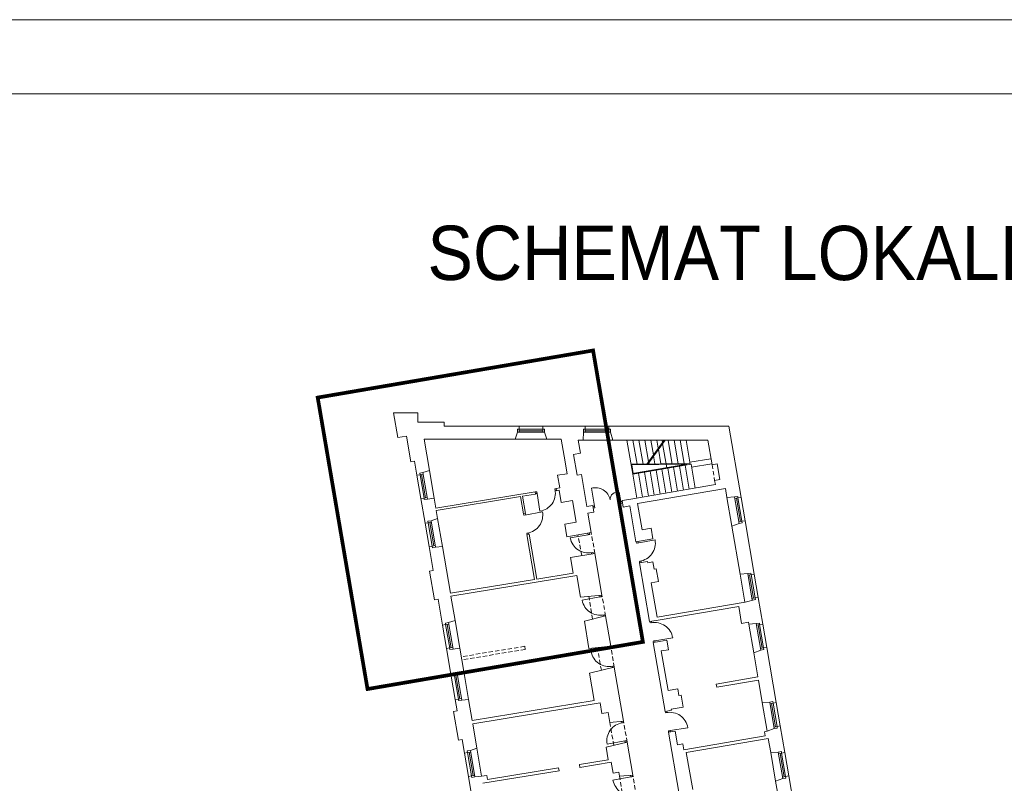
# Model space of a CAD drawing. Header units: centimetres. Extents: x 695802 to 711011, y 25963 to 44188.
# Tile 143 of 157: x 701234 to 701467, y 40582 to 40762. Entities that reach past the tile are written whole.
import ezdxf

# ---------------------------------------------------------------- set-up
doc = ezdxf.new("R2010")
doc.units = ezdxf.units.CM
doc.linetypes.add('DASHED', pattern=[19.05, 12.7, -6.35])
for name, color, linetype, lineweight in [('Drzwi i okna', 51, 'Continuous', 9), ('Opis', 102, 'Continuous', 9), ('Przekrojowa', 253, 'Continuous', 25), ('Ramka', 255, 'Continuous', 9), ('S3_obrys zakresu', 1, 'Continuous', 5), ('Widokowa', 140, 'Continuous', 9)]:
    doc.layers.add(name, color=color, linetype=linetype, lineweight=lineweight)
doc.layers.add('Obrys powierzchni', color=50, linetype='Continuous', lineweight=9, plot=False)
doc.styles.add('ARIELCE', font='arial.ttf', dxfattribs={"width": 0.9})

# ---------------------------------------------------------------- blocks, each defined once
blk = doc.blocks.new('zw$2918')
at = {"layer": 'Drzwi i okna', "color": 0, "lineweight": 0}
for p, q in [((763.4, -360), (769.2, -359.1)), ((764.8, -368.9), (763.4, -360)), ((764.7, -367.9), (770.3, -367)), ((950.2, -441.6), (936.3, -357.3)), ((677.6, -373.9), (670.5, -375.1)), ((671.9, -383), (678.9, -381.8)), ((679, -382.8), (677.6, -373.9)), ((678.9, -381.8), (692.5, -466.2)), ((1076.8, -429.8), (1067.9, -376)), ((950.2, -441.6), (943.7, -442.7)), ((951.7, -450.5), (945.2, -451.6)), ((950.2, -441.6), (951.7, -450.5)), ((1075.3, -420.9), (1081.8, -419.8)), ((1075.3, -420.9), (1076.8, -429.8)), ((1076.8, -429.8), (1083.3, -428.7)), ((615.9, -484.8), (614.8, -478.3)), ((624.8, -483.3), (615.9, -484.8)), ((620.3, -484.1), (704.4, -468.5)), ((623.8, -483.5), (622.7, -477)), ((639.5, -569), (630.7, -570.5)), ((630.7, -570.5), (631.8, -576.8)), ((639.7, -575.5), (638.6, -569.1)), ((920.3, -577.2), (836.2, -592.7)), ((919, -570.3), (920.3, -577.2)), ((919.3, -577.4), (928.1, -575.7)), ((928.1, -575.7), (926.8, -568.6)), ((1153.2, -616.9), (1237.4, -602)), ((1148.8, -617.6), (1147.7, -611.1)), ((1157.7, -616.2), (1148.8, -617.6)), ((1156.7, -616.3), (1155.6, -609.8)), ((935, -662.8), (943.9, -661.2)), ((936, -662.7), (937, -668.3)), ((943.9, -661.2), (944.9, -667)), ((1171.8, -701.9), (1162.9, -703.4)), ((1162.9, -703.4), (1164, -709.8)), ((1171.8, -708.5), (1170.8, -702.1)), ((976.6, -872), (892.5, -887.5)), ((975.4, -865.1), (976.6, -872)), ((975.6, -872.2), (984.5, -870.6)), ((984.5, -870.6), (983.2, -863.5)), ((991.4, -957.7), (1000.2, -956.1)), ((992.3, -957.5), (993.4, -963.1)), ((1000.2, -956.1), (1001.3, -961.8)), ((1214.4, -995), (1213.3, -988.5)), ((1223.3, -993.5), (1214.4, -995)), ((1222.3, -993.7), (1221.2, -987.2)), ((1236.4, -1079.4), (1320.8, -1065.5)), ((1018.1, -1114.5), (934, -1130)), ((1016.6, -1106.5), (1018.1, -1114.5)), ((1017.1, -1114.7), (1026, -1113.1)), ((1026, -1113.1), (1024.7, -1106)), ((1237.4, -1079.3), (1228.5, -1080.7)), ((1228.5, -1080.7), (1229.6, -1087.1)), ((1237.5, -1085.8), (1236.4, -1079.4)), ((1032.8, -1200.2), (1041.7, -1198.5)), ((1033.8, -1200), (1035, -1206.3)), ((1041.7, -1198.5), (1042.8, -1204.4)), ((1286.2, -1419.9), (1285.2, -1413.4)), ((1295.1, -1418.5), (1286.2, -1419.9)), ((1294.1, -1418.6), (1293, -1412.1)), ((1079.3, -1467.8), (1078.1, -1461.3)), ((1078.3, -1468), (1087.1, -1466.4)), ((1087.1, -1466.4), (1086.1, -1460.7)), ((1308.2, -1504.4), (1392.6, -1490.5)), ((1309.2, -1504.2), (1300.4, -1505.7)), ((1300.4, -1505.7), (1301.4, -1512.1)), ((1309.3, -1510.8), (1308.2, -1504.4)), ((1094.6, -1553.4), (1010.4, -1568.4)), ((1093.6, -1553.5), (1102.4, -1552)), ((1095.9, -1561.1), (1094.6, -1553.4)), ((1102.4, -1552), (1103.7, -1559.1)), ((1122.3, -1723.7), (1038.2, -1739.1)), ((1120.8, -1715.6), (1122.3, -1723.7)), ((1121.3, -1723.8), (1130.1, -1722.2)), ((1130.1, -1722.2), (1128.8, -1714.9))]:
    blk.add_line(p, q, dxfattribs=at)
at = {"layer": 'Drzwi i okna', "color": 0, "lineweight": 0, "ltscale": 1.6}
for centre, radius, start, end in [((678.9, -380.6), 86.7, 279.0709, 10.6815), ((954.4, -427), 72.1, 11.9188, 104.5567), ((1059.5, -409.7), 34.7, 75.9366, 184.1291), ((619.1, -484.5), 86.7, 278.9985, 10.6091), ((921.5, -577.1), 86.7, 190.2929, 281.9036), ((1152, -617.3), 86.7, 278.5629, 10.1735), ((977.9, -872), 86.7, 190.2929, 281.9036), ((1235.2, -1079.4), 86.7, 9.2331, 100.8437), ((1019.4, -1114.5), 86.7, 190.2929, 281.9036), ((1307, -1504.4), 86.7, 9.2331, 100.8437), ((1095.7, -1553), 86.7, 98.6519, 190.2626), ((1123.5, -1723.6), 86.7, 190.2929, 281.9036)]:
    blk.add_arc(centre, radius, start, end, dxfattribs=at)
at = {"layer": 'Drzwi i okna', "color": 0, "lineweight": 0}
for centre, start, end in [((755.5, -366), 187.546, 190.8446), ((621.9, -492.7), 278.1438, 281.4424), ((937.8, -653.4), 98.7681, 102.0666), ((1154.7, -625.5), 277.7082, 281.0068), ((994.1, -948.3), 98.7681, 102.0666), ((1035.6, -1190.7), 98.7681, 102.0666), ((1220.4, -1002.9), 277.7082, 281.0068), ((1292.2, -1427.9), 277.7082, 281.0068), ((1084.2, -1475.9), 278.4889, 281.7875), ((1139.7, -1799.9), 98.7681, 102.0666)]:
    blk.add_arc(centre, 78.2, start, end, dxfattribs=at)
at = {"layer": 'Przekrojowa', "color": 0, "lineweight": 0, "ltscale": 1.6}
for p, q in [((20.1, -117.3), (0, 0)), ((0, 0), (115, 0)), ((115, 0), (115, -45)), ((115, -45), (239, -45)), ((239, -45), (239, -63)), ((239, -63), (594, -63)), ((575.7, -125), (586.2, -92.8)), ((706, -63), (907, -63)), ((724.3, -125), (713.8, -92.8)), ((896.4, -129.9), (899.2, -92.8)), ((1019, -63), (1586.8, -63)), ((1038.1, -129.9), (1026.8, -92.8)), ((1644.6, -401), (1586.8, -63)), ((60.2, -110.4), (20.1, -117.3)), ((81.1, -232.8), (60.2, -110.4)), ((575.7, -125), (143.8, -125)), ((143.8, -125), (169.2, -273.1)), ((792.8, -125), (724.3, -125)), ((792.8, -125), (806.6, -205.4)), ((884.5, -192.1), (873.9, -129.9)), ((873.9, -129.9), (896.4, -129.9)), ((1038.1, -129.9), (1048.7, -129.9)), ((1048.7, -129.9), (1487.3, -129.9)), ((1506.9, -246.1), (1487.3, -129.9)), ((98.9, -229.8), (81.1, -232.8)), ((110.2, -295.8), (98.9, -229.8)), ((820.8, -288.6), (806.6, -205.4)), ((852, -197.7), (884.5, -192.1)), ((868.8, -296.3), (852, -197.7)), ((169.2, -273.1), (138.2, -283.2)), ((1531.7, -241.8), (1506.9, -246.1)), ((1531.7, -241.8), (1544.4, -315.9)), ((820.8, -288.6), (776, -296.3)), ((786.2, -356.1), (776, -296.3)), ((888.5, -292.9), (868.8, -296.3)), ((888.5, -292.9), (914.4, -444.3)), ((1544.4, -315.9), (1519.4, -320.2)), ((1522.7, -340.3), (1519.4, -320.2)), ((786.2, -356.1), (769.2, -358.9)), ((769.2, -358.9), (770.9, -369)), ((782.8, -367), (770.9, -369)), ((792.5, -424.2), (782.8, -367)), ((1570.5, -359.3), (1154.5, -430.4)), ((1522.7, -340.3), (1231.6, -390.1)), ((1577.8, -400.7), (1570.5, -359.3)), ((149.1, -523.5), (129, -406.2)), ((191.8, -405.2), (159.6, -408.7)), ((191.8, -405.2), (199.8, -452.3)), ((670.5, -375.1), (199.8, -452.3)), ((600.2, -397), (201.5, -462.3)), ((614.1, -478.4), (600.2, -397)), ((672.2, -385.2), (610.1, -395.3)), ((624, -476.8), (610.1, -395.3)), ((670.5, -375.1), (672.2, -385.2)), ((846.8, -414.9), (792.5, -424.2)), ((864.5, -518.4), (846.8, -414.9)), ((914.4, -444.3), (906.1, -395.8)), ((1112.7, -410.4), (1081.1, -415.8)), ((1081.1, -415.8), (1086.3, -446.4)), ((1231.6, -390.1), (1112.7, -410.4)), ((1577.8, -400.7), (1613.9, -398.4)), ((201.5, -462.3), (208.1, -500.8)), ((943.1, -439.4), (914.4, -444.3)), ((943.1, -439.4), (948.3, -470)), ((1117.9, -441), (1086.3, -446.4)), ((1117.9, -441), (1147.1, -611.2)), ((1154.5, -430.4), (1175.6, -553.6)), ((208.1, -500.8), (177.1, -510.9)), ((624, -476.8), (614.1, -478.4)), ((948.3, -470), (919.7, -474.9)), ((935.4, -567.2), (919.7, -474.9)), ((1706.6, -763.8), (1663.4, -511.4)), ((864.5, -518.4), (810.2, -527.7)), ((820.4, -586.8), (810.2, -527.7)), ((1175.6, -553.6), (1218.5, -546.3)), ((1218.5, -546.3), (1227.3, -597.5)), ((1600.9, -536.9), (1635.4, -524.1)), ((1600.9, -536.9), (1639.6, -763.5)), ((640.8, -575.3), (631, -576.9)), ((667.3, -789.3), (631, -576.9)), ((677.2, -787.7), (640.8, -575.3)), ((935.4, -567.2), (820.4, -586.8)), ((1147.1, -611.2), (1227.3, -597.5)), ((168, -633.9), (187.4, -747.3)), ((230.7, -632.9), (198.5, -636.4)), ((230.7, -632.9), (268.6, -854.6)), ((952.3, -665.7), (837.2, -685.4)), ((849.8, -759.3), (837.2, -685.4)), ((986, -863), (952.3, -665.7)), ((1201.3, -703.4), (1164, -709.8)), ((1164, -709.8), (1211.7, -988.7)), ((1202.4, -709.9), (1201.3, -703.4)), ((1226.8, -705.7), (1202.4, -709.9)), ((1232.8, -740.6), (1226.8, -705.7)), ((1242.7, -738.9), (1232.8, -740.6)), ((1253, -799.1), (1242.7, -738.9)), ((187.4, -747.3), (169.6, -750.3)), ((192.7, -885.4), (169.6, -750.3)), ((667.3, -789.3), (268.6, -854.6)), ((867.8, -770.8), (271, -868.7)), ((849.8, -759.3), (677.2, -787.7)), ((867.8, -770.8), (885.2, -872.3)), ((1639.6, -763.5), (1676, -761.1)), ((1182.4, -817.2), (1182.4, -817.2)), ((1219.4, -804.8), (1253, -799.1)), ((1247.4, -967.4), (1219.4, -804.8)), ((210.4, -882.3), (192.7, -885.4)), ((231.5, -1005.5), (210.4, -882.3)), ((271, -868.7), (290.5, -982.8)), ((986, -863), (885.2, -872.3)), ((1725.5, -874.2), (1747, -1000.4)), ((1242.1, -983.5), (1633.1, -916.7)), ((1663.3, -896.3), (1247.4, -967.4)), ((1646.8, -996.7), (1633.1, -916.7)), ((1002.9, -961.6), (902.6, -986)), ((1027.5, -1105.5), (1002.9, -961.6)), ((290.5, -982.8), (259.5, -992.9)), ((902.6, -986), (924.6, -1115)), ((1211.7, -988.7), (1242.1, -983.5)), ((1646.8, -996.7), (1679.4, -991.1)), ((1681, -1001), (1679.4, -991.1)), ((1681, -1001), (1716.4, -997.7)), ((272.8, -1247), (250.4, -1115.9)), ((313.1, -1114.9), (280.9, -1118.4)), ((313.1, -1114.9), (331.8, -1224.3)), ((1027.5, -1105.5), (924.6, -1115)), ((1228.6, -1087.3), (1259, -1082.1)), ((1228.6, -1087.3), (1248.8, -1083.8)), ((1228.6, -1087.3), (1284.5, -1413.5)), ((1259, -1082.1), (1293.5, -1076.2)), ((1293.5, -1076.2), (1301.3, -1121.5)), ((1810.6, -1372), (1765.9, -1110.8)), ((1266.8, -1127.4), (1301.3, -1121.5)), ((1266.8, -1127.4), (1298.9, -1314.7)), ((1704.1, -1135.7), (1737.9, -1123.4)), ((1723.7, -1250.3), (1704.1, -1135.7)), ((328.7, -1206.3), (331.8, -1224.3)), ((1044.3, -1204), (926.5, -1232.8)), ((1088.2, -1460.3), (1044.3, -1204)), ((331.8, -1224.3), (300.8, -1234.4)), ((926.5, -1232.8), (948.4, -1361.1)), ((1723.7, -1250.3), (1526.9, -1284)), ((1526.9, -1284), (1529.3, -1298.8)), ((1529.3, -1298.8), (1726.2, -1265.1)), ((1744.4, -1371.7), (1726.2, -1265.1)), ((1298.9, -1314.7), (1345.2, -1306.8)), ((1345.2, -1306.8), (1350.6, -1338.3)), ((1350.6, -1338.3), (1360.5, -1336.6)), ((1360.5, -1336.6), (1370.3, -1393.8)), ((291.7, -1357.4), (300.8, -1410.7)), ((354.4, -1356.4), (322.2, -1359.9)), ((354.4, -1356.4), (371.4, -1455.7)), ((948.4, -1361.1), (371.4, -1455.7)), ((977.1, -1372.9), (374.1, -1471.7)), ((985.8, -1424), (977.1, -1372.9)), ((1314.1, -1403.4), (1370.3, -1393.8)), ((1744.4, -1371.7), (1780, -1369.3)), ((300.8, -1410.7), (283, -1413.7)), ((306.3, -1549.7), (283, -1413.7)), ((985.8, -1424), (1015.4, -1419)), ((1023.5, -1466.3), (1015.4, -1419)), ((1284.5, -1413.5), (1314.9, -1408.3)), ((1314.1, -1403.4), (1314.9, -1408.3)), ((394, -1588), (374.1, -1471.7)), ((1088.2, -1460.3), (1023.5, -1466.3)), ((1851, -1608.5), (1829.5, -1482.4)), ((1301.4, -1512.1), (1331.8, -1506.9)), ((1301.4, -1512.1), (1349.9, -1795)), ((1331.8, -1506.9), (1342.8, -1571)), ((1373.3, -1595.2), (1759.2, -1529.2)), ((1755.8, -1509.6), (1767.7, -1507.6)), ((1759.2, -1529.2), (1755.8, -1509.6)), ((1767.7, -1507.6), (1801.4, -1495)), ((324, -1546.7), (306.3, -1549.7)), ((335, -1610.7), (324, -1546.7)), ((1105, -1558.9), (1005.9, -1583.1)), ((1005.9, -1583.1), (1016, -1642.1)), ((1131.6, -1714.6), (1105, -1558.9)), ((1342.8, -1571), (1368.4, -1566.6)), ((1368.4, -1566.6), (1373.3, -1595.2)), ((1385.2, -1607.3), (1773.4, -1541)), ((1784.9, -1608.2), (1773.4, -1541)), ((394, -1588), (363, -1598.1)), ((1385.2, -1607.3), (1415.4, -1783.7)), ((1784.9, -1608.2), (1820.4, -1605.9)), ((1016, -1642.1), (879.6, -1664.5)), ((879.6, -1664.5), (882, -1678.3)), ((1030.2, -1654), (882, -1678.3)), ((1039, -1705.1), (1030.2, -1654)), ((375.3, -1846.3), (353.9, -1721.1)), ((416.6, -1720.1), (384.4, -1723.7)), ((416.6, -1720.1), (441.3, -1716.1)), ((783.3, -1694.4), (422.3, -1753.6)), ((441.3, -1716.1), (444.6, -1735.8)), ((780.9, -1680.6), (444.6, -1735.8)), ((780.9, -1680.6), (783.3, -1694.4)), ((1039, -1705.1), (1065.6, -1700.6)), ((1069, -1720.4), (1065.6, -1700.6)), ((1131.6, -1714.6), (1069, -1720.4)), ((1907.2, -1936.8), (1869.9, -1718.9)), ((1808.1, -1744.1), (1841.9, -1731.6)), ((1834, -1895.8), (1808.1, -1744.1))]:
    blk.add_line(p, q, dxfattribs=at)
at = {"layer": 'Przekrojowa', "color": 0, "lineweight": 0}
for p, q in [((586.2, -92.8), (586.2, -78)), ((586.2, -78), (594, -78)), ((594, -78), (594, -63)), ((594, -63), (594, -78)), ((706, -78), (706, -63)), ((706, -63), (706, -78)), ((713.8, -78), (706, -78)), ((713.8, -92.8), (713.8, -78)), ((899.2, -92.8), (899.2, -78)), ((899.2, -78), (907, -78)), ((907, -78), (907, -63)), ((907, -63), (907, -78)), ((1019, -78), (1019, -63)), ((1019, -63), (1019, -78)), ((1026.8, -78), (1019, -78)), ((1026.8, -92.8), (1026.8, -78)), ((124.9, -293.3), (110.2, -295.8)), ((110.2, -295.8), (124.9, -293.3)), ((138.2, -283.2), (123.6, -285.7)), ((123.6, -285.7), (124.9, -293.3)), ((143.8, -403.7), (129, -406.2)), ((129, -406.2), (143.8, -403.7)), ((145.1, -411.4), (143.8, -403.7)), ((159.7, -408.9), (145.1, -411.4)), ((1613.9, -398.4), (1628.5, -395.9)), ((1628.5, -395.9), (1629.8, -403.6)), ((1629.8, -403.6), (1644.6, -401)), ((1644.6, -401), (1629.8, -403.6)), ((177.1, -510.9), (162.5, -513.3)), ((1648.7, -513.9), (1663.4, -511.4)), ((1663.4, -511.4), (1648.7, -513.9)), ((163.8, -521), (149.1, -523.5)), ((149.1, -523.5), (163.8, -521)), ((162.5, -513.3), (163.8, -521)), ((1635.4, -524.1), (1650, -521.6)), ((1650, -521.6), (1648.7, -513.9)), ((182.7, -631.4), (168, -633.9)), ((168, -633.9), (182.7, -631.4)), ((184, -639.1), (182.7, -631.4)), ((198.6, -636.6), (184, -639.1)), ((1676, -761.1), (1690.5, -758.6)), ((1690.5, -758.6), (1691.9, -766.3)), ((1691.9, -766.3), (1706.6, -763.8)), ((1706.6, -763.8), (1691.9, -766.3)), ((1663.3, -896.3), (1712, -884.4)), ((1710.7, -876.7), (1725.5, -874.2)), ((1725.5, -874.2), (1710.7, -876.7)), ((1712, -884.4), (1710.7, -876.7)), ((246.2, -1003), (231.5, -1005.5)), ((231.5, -1005.5), (246.2, -1003)), ((259.5, -992.9), (244.9, -995.4)), ((244.9, -995.4), (246.2, -1003)), ((1716.4, -997.7), (1731, -995.2)), ((1731, -995.2), (1732.3, -1002.9)), ((1732.3, -1002.9), (1747, -1000.4)), ((1747, -1000.4), (1732.3, -1002.9)), ((265.1, -1113.4), (250.4, -1115.9)), ((250.4, -1115.9), (265.1, -1113.4)), ((266.4, -1121.1), (265.1, -1113.4)), ((1751.2, -1113.3), (1765.9, -1110.8)), ((1765.9, -1110.8), (1751.2, -1113.3)), ((1752.5, -1120.9), (1751.2, -1113.3)), ((281, -1118.6), (266.4, -1121.1)), ((1737.9, -1123.4), (1752.5, -1120.9)), ((287.5, -1244.5), (272.8, -1247)), ((272.8, -1247), (287.5, -1244.5)), ((300.8, -1234.4), (286.2, -1236.8)), ((286.2, -1236.8), (287.5, -1244.5)), ((306.4, -1354.9), (291.7, -1357.4)), ((291.7, -1357.4), (306.4, -1354.9)), ((307.7, -1362.6), (306.4, -1354.9)), ((322.3, -1360.1), (307.7, -1362.6)), ((1780, -1369.3), (1794.5, -1366.8)), ((1794.5, -1366.8), (1795.9, -1374.5)), ((1795.9, -1374.5), (1810.6, -1372)), ((1810.6, -1372), (1795.9, -1374.5)), ((1814.7, -1484.9), (1829.5, -1482.4)), ((1829.5, -1482.4), (1814.7, -1484.9)), ((1816, -1492.5), (1814.7, -1484.9)), ((1801.4, -1495), (1816, -1492.5)), ((349.7, -1608.2), (335, -1610.7)), ((335, -1610.7), (349.7, -1608.2)), ((363, -1598.1), (348.4, -1600.6)), ((348.4, -1600.6), (349.7, -1608.2)), ((1820.4, -1605.9), (1835, -1603.4)), ((1835, -1603.4), (1836.3, -1611.1)), ((1836.3, -1611.1), (1851, -1608.5)), ((1851, -1608.5), (1836.3, -1611.1)), ((368.6, -1718.6), (353.9, -1721.1)), ((353.9, -1721.1), (368.6, -1718.6)), ((369.9, -1726.3), (368.6, -1718.6)), ((384.5, -1723.8), (369.9, -1726.3)), ((1855.2, -1721.5), (1869.9, -1718.9)), ((1869.9, -1718.9), (1855.2, -1721.5)), ((1856.5, -1729.1), (1855.2, -1721.5)), ((1841.9, -1731.6), (1856.5, -1729.1))]:
    blk.add_line(p, q, dxfattribs=at)
at = {"layer": 'Widokowa', "color": 0, "lineweight": 0}
for p, q in [((586.2, -92.8), (713.8, -92.8)), ((593.8, -78), (706, -78)), ((594, -78), (594, -92.8)), ((594, -85.4), (706, -85.4)), ((706, -78), (706, -92.8)), ((899.2, -92.8), (1026.8, -92.8)), ((906.8, -78), (1019, -78)), ((907, -78), (907, -92.8)), ((907, -85.4), (1019, -85.4)), ((1019, -78), (1019, -92.8)), ((124.9, -293.3), (139.5, -290.8)), ((143.8, -403.9), (124.9, -293.3)), ((151.1, -402.5), (132.2, -292.1)), ((159.7, -408.9), (138.2, -283.2)), ((143.8, -403.7), (158.4, -401.2)), ((1613.9, -398.4), (1635.4, -524.1)), ((1629.8, -403.6), (1615.2, -406)), ((1622.5, -404.8), (1641.4, -515.2)), ((1629.8, -403.3), (1648.7, -513.9)), ((198.6, -636.6), (177.1, -510.9)), ((163.8, -521), (178.4, -518.5)), ((182.7, -631.6), (163.8, -521)), ((190, -630.2), (171.1, -519.8)), ((1648.7, -513.9), (1634.1, -516.4)), ((182.7, -631.4), (197.3, -628.9)), ((1676, -761.1), (1697.5, -886.9)), ((1691.9, -766.3), (1677.3, -768.8)), ((1684.6, -767.5), (1703.4, -877.9)), ((1691.8, -766.1), (1710.7, -876.7)), ((1710.7, -876.7), (1696.1, -879.2)), ((246.2, -1003), (260.8, -1000.5)), ((265.2, -1113.6), (246.2, -1003)), ((272.4, -1112.2), (253.5, -1001.8)), ((281, -1118.6), (259.5, -992.9)), ((1716.4, -997.7), (1737.9, -1123.4)), ((1732.3, -1002.9), (1717.7, -1005.4)), ((1725, -1004.1), (1743.9, -1114.5)), ((1732.3, -1002.6), (1751.2, -1113.3)), ((265.1, -1113.4), (279.7, -1110.9)), ((1751.2, -1113.3), (1736.6, -1115.8)), ((287.5, -1244.5), (302.1, -1242)), ((306.5, -1355.1), (287.5, -1244.5)), ((313.7, -1353.7), (294.8, -1243.3)), ((322.3, -1360.1), (300.8, -1234.4)), ((306.4, -1354.9), (321, -1352.4)), ((1780, -1369.3), (1801.4, -1495)), ((1795.9, -1374.5), (1781.3, -1377)), ((1788.6, -1375.7), (1807.4, -1486.1)), ((1795.8, -1374.3), (1814.7, -1484.9)), ((1814.7, -1484.9), (1800.1, -1487.4)), ((349.7, -1608.2), (364.3, -1605.7)), ((368.7, -1718.9), (349.7, -1608.2)), ((375.9, -1717.4), (357, -1607)), ((384.5, -1723.8), (363, -1598.1)), ((1820.4, -1605.9), (1841.9, -1731.6)), ((1836.3, -1611.1), (1821.7, -1613.6)), ((1829, -1612.3), (1847.9, -1722.7)), ((1836.3, -1610.8), (1855.2, -1721.5)), ((368.6, -1718.6), (383.2, -1716.1)), ((1855.2, -1721.5), (1840.6, -1724))]:
    blk.add_line(p, q, dxfattribs=at)
at = {"layer": 'Widokowa', "color": 0, "lineweight": 0, "ltscale": 1.6}
for p, q in [((706, -63), (594, -63)), ((1019, -63), (907, -63)), ((724.3, -125), (575.7, -125)), ((1038.1, -129.9), (896.4, -129.9)), ((1104.1, -129.9), (1131.6, -290.7)), ((1132.5, -129.9), (1152, -243.5)), ((1160.9, -129.9), (1180.3, -243.2)), ((1189.3, -129.9), (1206.7, -231.2)), ((1198.1, -242.9), (1280.4, -129.9)), ((1202.6, -243.2), (1285, -129.9)), ((1217.7, -129.9), (1229.7, -199.6)), ((1246.2, -129.9), (1252.7, -168)), ((1270.2, -129.9), (1272.1, -141.3)), ((1298.6, -129.9), (1318.2, -244.7)), ((1327, -129.9), (1346, -241.4)), ((1355.4, -129.9), (1374.4, -241.1)), ((1383.8, -129.9), (1403.3, -244.3)), ((1253.6, -173.2), (1265.4, -242.3)), ((1273, -146.5), (1292.4, -260.2)), ((1230.6, -204.8), (1237, -242.6)), ((1401.5, -234.5), (1501.9, -217.7)), ((169.2, -273.1), (191.8, -405.2)), ((1123.6, -243.8), (1402.8, -240.8)), ((1124.1, -246.8), (1387.5, -243.9)), ((1134.1, -287.3), (1127.1, -246.8)), ((1387.5, -243.9), (1131.1, -287.8)), ((1407.6, -243.5), (1131.6, -290.7)), ((1207.6, -236.4), (1208.7, -242.9)), ((1214.4, -276.6), (1233.8, -389.7)), ((1242, -271.9), (1261.4, -385)), ((1269.6, -267.1), (1289, -380.3)), ((1297.2, -262.4), (1316.6, -375.6)), ((1324.8, -257.7), (1344.2, -370.8)), ((1352.4, -253), (1371.8, -366.1)), ((1380, -248.3), (1399.4, -361.4)), ((1407.6, -243.5), (1427, -356.7)), ((1410.2, -258.4), (1506.2, -242.4)), ((110.2, -295.8), (129, -406.2)), ((1131.6, -290.7), (1151, -403.9)), ((1159.2, -286), (1178.6, -399.2)), ((1186.8, -281.3), (1206.2, -394.4)), ((1600.9, -536.9), (1577.8, -400.7)), ((1663.4, -511.4), (1644.6, -401)), ((208.1, -500.8), (230.7, -632.9)), ((149.1, -523.5), (168, -633.9)), ((1662.4, -896.5), (1639.6, -763.5)), ((1725.5, -874.2), (1706.6, -763.8)), ((231.5, -1005.5), (250.4, -1115.9)), ((290.5, -982.8), (313.1, -1114.9)), ((1704.1, -1135.7), (1680.9, -1000.1)), ((1765.9, -1110.8), (1747, -1000.4)), ((272.8, -1247), (291.7, -1357.4)), ((331.8, -1224.3), (354.4, -1356.4)), ((1767.6, -1507.4), (1744.4, -1371.7)), ((1829.5, -1482.4), (1810.6, -1372)), ((335, -1610.7), (353.9, -1721.1)), ((394, -1588), (416.6, -1720.1)), ((1808.1, -1744.1), (1784.9, -1608.2)), ((1869.9, -1718.9), (1851, -1608.5))]:
    blk.add_line(p, q, dxfattribs=at)
at = {"layer": 'Widokowa', "color": 0, "linetype": 'DASHED', "lineweight": 0, "ltscale": 1.6}
for p, q in [((1506.9, -246.1), (1519.4, -320.2)), ((890.3, -675.7), (871.9, -578)), ((952.3, -665.7), (935.4, -567.2)), ((941.8, -976.5), (923.4, -868.8)), ((1002.9, -961.6), (986, -863)), ((620.2, -1105.5), (319.9, -1154.8)), ((620.2, -1105.5), (622.8, -1120.3)), ((983.2, -1218.9), (964.8, -1111.3)), ((1044.3, -1204), (1027.5, -1105.5)), ((622.8, -1120.3), (322.5, -1169.5)), ((1042, -1574.3), (1023.5, -1466.3)), ((1105, -1558.9), (1088.2, -1460.3)), ((1087.4, -1828.1), (1069, -1720.4)), ((1148.5, -1813.2), (1131.6, -1714.6))]:
    blk.add_line(p, q, dxfattribs=at)

msp = doc.modelspace()

# ---------------------------------------------------------------- linework, layer by layer
at = {"layer": 'Obrys powierzchni', "ltscale": 1.6}
for points in [[(699552.62, 40762.32), (701652.62, 40762.32), (701652.62, 39277.32), (699552.62, 39277.32)], [(699570.12, 40744.82), (701635.12, 40744.82), (701635.12, 39294.82), (699570.12, 39294.82)]]:
    msp.add_lwpolyline(points, close=True, dxfattribs=at)
at = {"layer": 'S3_obrys zakresu', "color": 1, "ltscale": 1.6, "true_color": 0xff0000, "const_width": 0.877}
msp.add_lwpolyline([(701304.26, 40672.92), (701369.43, 40684.06), (701381.22, 40615.11), (701316.05, 40603.96)], close=True, dxfattribs=at)

# ---------------------------------------------------------------- block references
at = {"layer": 'Ramka', "xscale": 0.05, "yscale": 0.05, "zscale": 0.05}
msp.add_blockref('zw$2918', (701322.23, 40669.34), dxfattribs=at)

# ---------------------------------------------------------------- texts
at = {"layer": 'Opis', "insert": (701330.24, 40713.58), "char_height": 14, "width": 724.063, "attachment_point": 1, "rotation": 359.981, "style": 'ARIELCE'}
msp.add_mtext('\\pxsm1,ql;{\\fArial|b0|i0|c238|p34;\\H0.916668x;SCHEMAT LOKALIZACYJNY}', dxfattribs=at)

doc.saveas('drawing.dxf')
